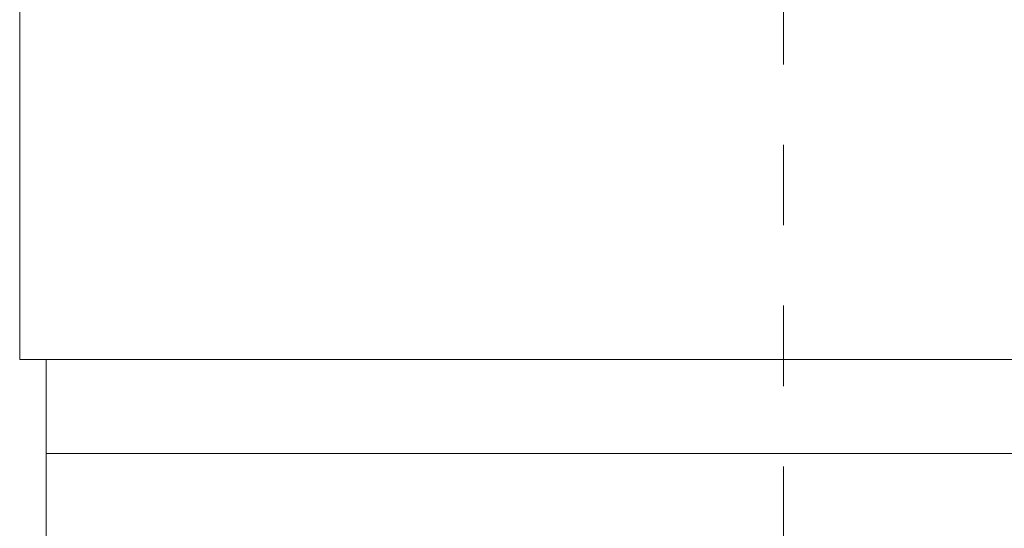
# Model space of a CAD drawing. Header units: millimetres. Extents: x 204754 to 495640, y -178579 to -98814.
# Tile 82 of 179: x 266134 to 267603, y -130841 to -130082. Entities that reach past the tile are written whole.
import ezdxf

# ---------------------------------------------------------------- set-up
doc = ezdxf.new("R2010")
doc.units = ezdxf.units.MM
doc.header["$MEASUREMENT"] = 0
doc.linetypes.add('Przerywana', pattern=[240, 120, -120])
doc.layers.get('0').update_dxf_attribs({"color": 252, "lineweight": 5})
for name, color, linetype, lineweight in [('840-G Znaczniki ogólne_Nr_pióra__3', 252, 'Continuous', 5), ('Nowe_! NAZWY POM_Nr_pióra__19', 252, 'Continuous', 5), ('Nowe_Nowe_220(1)-A Ściany zewnętrzne_Nr_pióra__57', 252, 'Continuous', 5)]:
    doc.layers.add(name, color=color, linetype=linetype, lineweight=lineweight)

# ---------------------------------------------------------------- blocks, each defined once
blk = doc.blocks.new('podkład 20251118')
at = {"layer": '840-G Znaczniki ogólne_Nr_pióra__3', "color": 252, "linetype": 'Przerywana', "lineweight": 5}
blk.add_line((267273.7, -121149.1), (267273.7, -142839.1), dxfattribs=at)
at = {"layer": 'Nowe_! NAZWY POM_Nr_pióra__19', "color": 252, "linetype": 'Continuous', "lineweight": 5}
for p, q in [((266134.3, -127959.5), (266134.3, -130589.5)), ((266134.3, -130589.5), (266173.7, -130589.5)), ((266173.7, -130589.5), (266173.7, -130909.5))]:
    blk.add_line(p, q, dxfattribs=at)
at = {"layer": 'Nowe_Nowe_220(1)-A Ściany zewnętrzne_Nr_pióra__57', "color": 252, "linetype": 'Continuous', "lineweight": 5}
for p, q in [((266134.3, -124659.5), (266134.3, -130589.5)), ((266134.3, -130589.5), (269274.3, -130589.5)), ((266173.7, -138719.5), (266173.7, -130729.5)), ((266173.7, -130729.5), (269281.3, -130729.5))]:
    blk.add_line(p, q, dxfattribs=at)

msp = doc.modelspace()

# ---------------------------------------------------------------- block references
msp.add_blockref('podkład 20251118', (0, 0))

doc.saveas('drawing.dxf')
